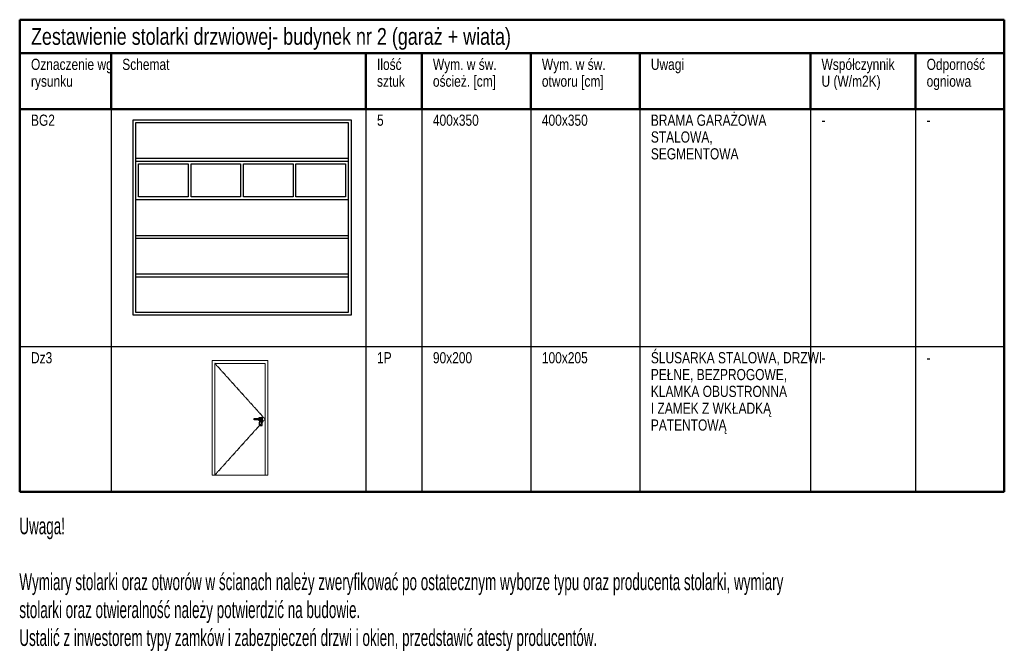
# Model space of a CAD drawing. Header units: centimetres. Extents: x 47725 to 65780, y 1892 to 12037.
# Tile 153 of 156: x 53634 to 55396, y 6467 to 7598. Entities that reach past the tile are written whole.
import ezdxf

# ---------------------------------------------------------------- set-up
doc = ezdxf.new("R2010")
doc.units = ezdxf.units.CM
doc.header["$LTSCALE"] = 0.02
doc.linetypes.add('HIDDEN', pattern=[9.525, 6.35, -3.175])
doc.layers.add('CKTABELE', color=7, linetype='Continuous')
doc.layers.add('CKTEKSTY_SREDNIE', color=6, linetype='Continuous', lineweight=25)
doc.styles.get("Standard").update_dxf_attribs({"font": 'ic-simplex.shx', "width": 0.8})
doc.styles.add('TABELE', font='ic-simplex.shx', dxfattribs={"width": 0.8})

# ---------------------------------------------------------------- blocks, each defined once
blk = doc.blocks.new('A$7E8AFB122532D')
for points in [[(0, 0), (390, 0), (390, -350), (0, -350)], [(5, -5), (385, -5), (385, -345), (5, -345)], [(10, -138), (10, -79), (98.75, -79), (98.75, -138)], [(103.75, -138), (103.75, -79), (192.5, -79), (192.5, -138)], [(197.5, -138), (197.5, -79), (286.25, -79), (286.25, -138)], [(291.25, -138), (291.25, -79), (380, -79), (380, -138)]]:
    blk.add_lwpolyline(points, close=True)
for points in [[(5, -69), (385, -69)], [(5, -74), (385, -74)], [(5, -74), (385, -74)], [(5, -143), (385, -143)], [(5, -143), (385, -143)], [(5, -207), (385, -207)], [(5, -212), (385, -212)], [(5, -276), (385, -276)], [(5, -281), (385, -281)]]:
    blk.add_lwpolyline(points)
blk = doc.blocks.new('ABCK_BLKTAB_1675955114_0_0')
at = {"layer": 'CKTABELE', "lineweight": 9}
for p, q in [((0, 0), (0, 205)), ((0, 205), (100, 205)), ((5, 0), (5, 200)), ((5, 200), (95, 200)), ((95, 200), (95, 0)), ((100, 205), (100, 0)), ((0, 0), (100, 0))]:
    blk.add_line(p, q, dxfattribs=at)
at = {"layer": 'CKTABELE', "linetype": 'HIDDEN'}
blk.add_lwpolyline([(5, 0), (95, 100), (5, 200)], dxfattribs=at)
at = {"layer": 'CKTABELE'}
for points in [[(88, 98.8), (75.5, 98.8), (75.5, 101.3), (88, 101.3), (88, 98.8)], [(84, 101.3), (84, 102.8), (89.5, 102.8), (89.5, 97.3), (84, 97.3), (84, 98.8)], [(89.5, 94.5), (84, 94.5), (84, 89), (89.5, 89), (89.5, 94.5)]]:
    blk.add_lwpolyline(points, dxfattribs=at)

msp = doc.modelspace()

# ---------------------------------------------------------------- linework, layer by layer
at = {"layer": 'CKTABELE', "color": 6, "lineweight": 50}
for p, q in [((53634.064, 7597.893), (53834.064, 7597.893)), ((53634.064, 7597.893), (53634.064, 7537.893)), ((53834.064, 7597.893), (54172.064, 7597.893)), ((54172.064, 7597.893), (54292.064, 7597.893)), ((54292.064, 7597.893), (54472.064, 7597.893)), ((54472.064, 7597.893), (54667.064, 7597.893)), ((54667.064, 7597.893), (55029.738, 7597.893)), ((55029.738, 7597.893), (55236.738, 7597.893)), ((55236.738, 7597.893), (55395.738, 7597.893)), ((55395.738, 7597.893), (55395.738, 7537.893)), ((53634.064, 7537.893), (53634.064, 7437.893)), ((53634.064, 7537.893), (53834.064, 7537.893)), ((53797.364, 7537.893), (53797.364, 7437.893)), ((53834.064, 7537.893), (54172.064, 7537.893)), ((54172.064, 7537.893), (54292.064, 7537.893)), ((54253.249, 7537.893), (54253.249, 7437.893)), ((54292.064, 7537.893), (54472.064, 7537.893)), ((54353.249, 7537.893), (54353.249, 7437.893)), ((54472.064, 7537.893), (54667.064, 7537.893)), ((54548.249, 7537.893), (54548.249, 7437.893)), ((54667.064, 7537.893), (55029.738, 7537.893)), ((54743.249, 7537.893), (54743.249, 7437.893)), ((55029.738, 7537.893), (55236.738, 7537.893)), ((55048.644, 7537.893), (55048.644, 7437.893)), ((55236.738, 7537.893), (55395.738, 7537.893)), ((55236.738, 7537.893), (55236.738, 7437.893)), ((55395.738, 7537.893), (55395.738, 7437.893)), ((53634.064, 7437.893), (53634.064, 7012.491)), ((53634.064, 7437.893), (53834.064, 7437.893)), ((53834.064, 7437.893), (54253.249, 7437.893)), ((54253.249, 7437.893), (54354.343, 7437.893)), ((54354.343, 7437.893), (54534.343, 7437.893)), ((54534.343, 7437.893), (54724.343, 7437.893)), ((54724.343, 7437.893), (55092.017, 7437.893)), ((55029.738, 7437.893), (55236.738, 7437.893)), ((55236.738, 7437.893), (55395.738, 7437.893)), ((55395.738, 7437.893), (55395.738, 7012.491)), ((53634.064, 7012.491), (53634.064, 6752.595)), ((55395.738, 7012.491), (55395.738, 6752.595))]:
    msp.add_line(p, q, dxfattribs=at)
at = {"layer": 'CKTABELE'}
for p, q in [((53797.364, 7437.893), (53797.364, 7012.491)), ((54253.249, 7437.893), (54253.249, 7012.491)), ((54353.249, 7437.893), (54353.249, 7012.491)), ((54548.249, 7437.893), (54548.249, 7012.491)), ((54743.249, 7437.893), (54743.249, 7012.491)), ((55048.644, 7437.893), (55048.644, 7012.491)), ((55236.738, 7437.893), (55236.738, 7012.491)), ((53634.064, 7012.491), (53834.064, 7012.491)), ((53797.364, 7012.491), (53797.364, 6752.595)), ((53834.064, 7012.491), (54172.064, 7012.491)), ((54172.064, 7012.491), (54292.064, 7012.491)), ((54253.249, 7012.491), (54253.249, 6752.595)), ((54292.064, 7012.491), (54472.064, 7012.491)), ((54353.249, 7012.491), (54353.249, 6752.595)), ((54472.064, 7012.491), (54667.064, 7012.491)), ((54548.249, 7012.491), (54548.249, 6752.595)), ((54667.064, 7012.491), (55029.738, 7012.491)), ((54743.249, 7012.491), (54743.249, 6752.595)), ((55029.738, 7012.491), (55236.738, 7012.491)), ((55048.644, 7012.491), (55048.644, 6752.595)), ((55236.738, 7012.491), (55395.738, 7012.491)), ((55236.738, 7012.491), (55236.738, 6752.595))]:
    msp.add_line(p, q, dxfattribs=at)
at = {"layer": 'CKTABELE', "color": 6, "lineweight": 50}
msp.add_lwpolyline([(53634.064, 6752.595), (55395.738, 6752.595)], dxfattribs=at)

# ---------------------------------------------------------------- block references
for name, p in [('A$7E8AFB122532D', (53836.73, 7418.609)), ('ABCK_BLKTAB_1675955114_0_0', (53978.126, 6782.41))]:
    msp.add_blockref(name, p)

# ---------------------------------------------------------------- texts
at = {"layer": 'CKTABELE', "color": 6, "insert": (53654.064, 7582.893), "char_height": 30, "width": 2040, "attachment_point": 1, "line_spacing_factor": 0.903614, "style": 'TABELE'}
msp.add_mtext('\\pxt20;Zestawienie stolarki drzwiowej- budynek nr 2 (garaż + wiata)', dxfattribs=at)
at = {"layer": 'CKTABELE', "char_height": 20, "attachment_point": 1, "line_spacing_factor": 0.903614, "style": 'TABELE'}
for s, insert, width in [('{\\W0.8;Oznaczenie wg rysunku}', (53654.064, 7527.893), 160), ('{\\W0.8;Schemat}', (53817.364, 7527.893), 298), ('{\\W0.8;Ilość sztuk}', (54273.249, 7527.893), 80), ('{\\W0.8;Wym. w św. oścież. [cm]}', (54373.249, 7527.893), 160), ('Wym. w św. otworu [cm]', (54568.249, 7527.893), 166.91743), ('{\\W0.8;Uwagi}', (54763.249, 7527.893), 586), ('Współczynnik \\PU (W/m2K)', (55068.644, 7527.893), 192), ('{\\W0.8;Odporność ogniowa}', (55256.738, 7527.893), 144), ('BG2', (53654.064, 7427.893), 160), ('5', (54273.249, 7427.893), 80), ('400x350', (54373.249, 7427.893), 160), ('400x350', (54568.249, 7427.893), 160), ('BRAMA GARAŻOWA\\PSTALOWA,\\PSEGMENTOWA', (54763.249, 7427.893), 313.53692), ('-', (55068.644, 7427.893), 192), ('{\\W0.8;-}', (55256.738, 7427.893), 144), ('Dz3', (53654.064, 7002.491), 160), ('1P', (54273.249, 7002.491), 80), ('90x200', (54373.249, 7002.491), 160), ('100x205', (54568.249, 7002.491), 160), ('ŚLUSARKA STALOWA, DRZWI PEŁNE, BEZPROGOWE,\\PKLAMKA OBUSTRONNA \\PI ZAMEK Z WKŁADKĄ PATENTOWĄ', (54763.249, 7002.491), 313.53692), ('-', (55068.644, 7002.491), 192), ('{\\W0.8;-}', (55256.738, 7002.491), 144)]:
    msp.add_mtext(s, dxfattribs=dict(at, insert=insert, width=width))
at = {"layer": 'CKTEKSTY_SREDNIE', "linetype": 'Continuous', "lineweight": -2, "insert": (53633.211, 6706.357), "char_height": 30, "attachment_point": 1}
msp.add_mtext_dynamic_manual_height_columns('\\pxql;{\\W0.6;Uwaga!\\P\\pxql;\\fArial|b0|i0|c0|p32;\\W1;\\P\\pxql;\\Fic-simplex.shx;\\W0.6;Wymiary stolarki oraz otworów w\\~ścianach należy zweryfikować po ostatecznym wyborze typu oraz producenta stolarki, wymiary stolarki oraz otwieralność należy potwierdzić na budowie.\\P\\pxql;Ustalić z inwestorem typy zamków i zabezpieczeń drzwi i okien, przedstawić atesty producentów.\\P\\pxql;}', width=1388.56967, gutter_width=60, heights=[350.3], dxfattribs=at)

doc.saveas('drawing.dxf')
